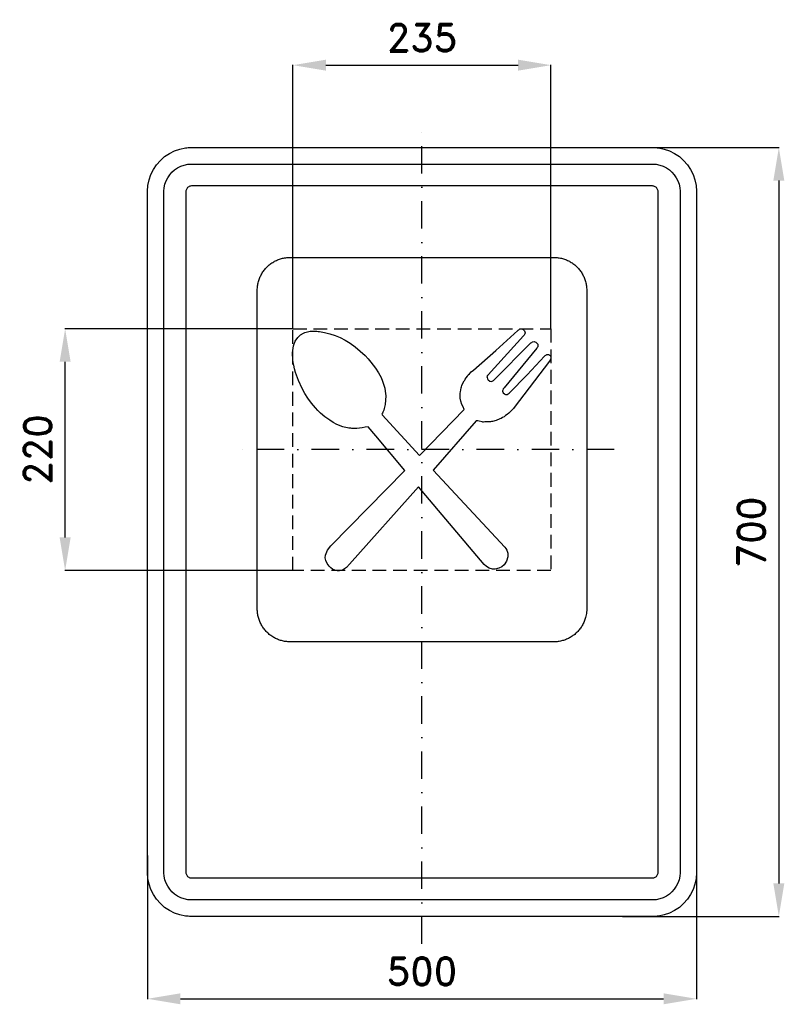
# Model space of a CAD drawing. Header units: millimetres. Extents: x -366 to 330, y -430 to 466.
import ezdxf

# ---------------------------------------------------------------- set-up
doc = ezdxf.new("R2010")
doc.units = ezdxf.units.MM
doc.header["$LTSCALE"] = 5
doc.linetypes.add('ČERCHOVANÁX2', pattern=[2, 1, -0.5, 0, -0.5])
doc.linetypes.add('ČÁRKOVANÁX2', pattern=[1.5, 1, -0.5])
doc.layers.add('Kóty', color=2, linetype='Continuous')
doc.layers.add('Značka', color=7, linetype='Continuous')
doc.styles.get("Standard").update_dxf_attribs({"font": 'romand.shx', "height": 25})
doc.dimstyles.get("Standard").update_dxf_attribs({"dimtxt": 25, "dimasz": 30, "dimexe": 0.18, "dimexo": 0.0625, "dimgap": 12.5, "dimtad": 1, "dimdec": 0, "dimzin": 0, "dimdsep": 46, "dimtxsty": 'Standard', "dimcen": 0.09, "dimadec": 0, "dimazin": 0, "dimtfac": 1, "dimtdec": 0, "dimtofl": 0, "dimtmove": 0, "dimatfit": 3, "dimfxl": 1, "dimtolj": 1, "dimtzin": 0, "dimarcsym": 0})

# ---------------------------------------------------------------- blocks, each defined once
blk = doc.blocks.new('*D0')
at = {"layer": 'Defpoints', "color": 0, "transparency": 16777216}
for p in [(-325, 185.0625), (-117.5, 185.0625), (-117.5, -35)]:
    blk.add_point(p, dxfattribs=at)
at = {"layer": 'Kóty', "color": 0, "lineweight": -2, "transparency": 16777216}
for p, q in [((-117.5625, 185.0625), (-325.18, 185.0625)), ((-325, -5), (-325, 155.0625)), ((-117.5625, -35), (-325.18, -35))]:
    blk.add_line(p, q, dxfattribs=at)
at = {"layer": 'Kóty', "color": 0, "transparency": 16777216}
for points in [[(-330, 155.0625), (-320, 155.0625), (-325, 185.0625)], [(-330, -5), (-320, -5), (-325, -35)]]:
    blk.add_solid(points, dxfattribs=at)
at = {"layer": 'Kóty', "color": 0, "transparency": 16777216, "insert": (-350, 75.03125), "char_height": 25, "attachment_point": 5, "rotation": 90}
blk.add_mtext('\\A1;220', dxfattribs=at)
blk = doc.blocks.new('*D1')
at = {"layer": 'Defpoints', "color": 0, "transparency": 16777216}
for p in [(190.52, 350), (182.61, -350), (325, -350)]:
    blk.add_point(p, dxfattribs=at)
at = {"layer": 'Kóty', "color": 0, "lineweight": -2, "transparency": 16777216}
for p, q in [((190.59, 350), (325.18, 350)), ((325, 320), (325, -320)), ((182.67, -350), (325.18, -350))]:
    blk.add_line(p, q, dxfattribs=at)
at = {"layer": 'Kóty', "color": 0, "transparency": 16777216}
for points in [[(320, 320), (330, 320), (325, 350)], [(320, -320), (330, -320), (325, -350)]]:
    blk.add_solid(points, dxfattribs=at)
at = {"layer": 'Kóty', "color": 0, "transparency": 16777216, "insert": (300, 0), "char_height": 25, "attachment_point": 5, "rotation": 90}
blk.add_mtext('\\A1;700', dxfattribs=at)
blk = doc.blocks.new('*D2')
at = {"layer": 'Defpoints', "color": 0, "transparency": 16777216}
for p in [(250, -284.33), (-250, -294.45), (250, -425)]:
    blk.add_point(p, dxfattribs=at)
at = {"layer": 'Kóty', "color": 0, "lineweight": -2, "transparency": 16777216}
for p, q in [((250, -284.4), (250, -425.18)), ((-250, -294.51), (-250, -425.18)), ((-220, -425), (220, -425))]:
    blk.add_line(p, q, dxfattribs=at)
at = {"layer": 'Kóty', "color": 0, "transparency": 16777216}
for points in [[(-220, -420), (-220, -430), (-250, -425)], [(220, -420), (220, -430), (250, -425)]]:
    blk.add_solid(points, dxfattribs=at)
at = {"layer": 'Kóty', "color": 0, "transparency": 16777216, "insert": (0, -400), "char_height": 25, "attachment_point": 5}
blk.add_mtext('\\A1;500', dxfattribs=at)
blk = doc.blocks.new('*D3')
at = {"layer": 'Defpoints', "color": 0, "transparency": 16777216}
for p in [(117.5, 425), (-117.5, 185), (117.5, 185)]:
    blk.add_point(p, dxfattribs=at)
at = {"layer": 'Kóty', "color": 0, "lineweight": -2, "transparency": 16777216}
for p, q in [((-117.5, 185.0625), (-117.5, 425.18)), ((-87.5, 425), (87.5, 425)), ((117.5, 185.0625), (117.5, 425.18))]:
    blk.add_line(p, q, dxfattribs=at)
at = {"layer": 'Kóty', "color": 0, "transparency": 16777216}
for points in [[(-87.5, 430), (-87.5, 420), (-117.5, 425)], [(87.5, 430), (87.5, 420), (117.5, 425)]]:
    blk.add_solid(points, dxfattribs=at)
at = {"layer": 'Kóty', "color": 0, "transparency": 16777216, "insert": (0, 450), "char_height": 25, "attachment_point": 5}
blk.add_mtext('\\A1;235', dxfattribs=at)

msp = doc.modelspace()

# ---------------------------------------------------------------- linework, layer by layer
at = {"layer": 'Značka', "color": 6, "linetype": 'ČERCHOVANÁX2', "ltscale": 5}
for points in [[(0, -375), (0, 375)], [(175, 75), (-175, 75)]]:
    msp.add_lwpolyline(points, dxfattribs=at)
at = {"layer": 'Značka', "color": 5}
for points in [[(-210, -350), (-210.2, -349.9995), (-210.3, -349.9988, -0.0321716), (-215.5, -349.637), (-220.6, -348.5823), (-225.5, -346.9227), (-230.1, -344.5885), (-234.4, -341.714), (-238.3, -338.2843), (-241.7, -334.4026), (-244.6, -330.0906), (-246.9, -325.4605), (-248.6, -320.5549), (-249.7, -315.4767), (-250, -310.314), (-250, -310.157), (-250, -310), (-250, 310), (-250, 310.157), (-250, 310.314), (-249.6, 315.479), (-248.6, 320.555), (-246.9, 325.464), (-244.6, 330.091), (-241.7, 334.402), (-238.3, 338.284), (-234.4, 341.717), (-230.1, 344.589), (-225.5, 346.906), (-220.6, 348.582), (-215.5, 349.654, -0.0367311), (-210.3, 349.999), (-210.2, 350), (-210, 350), (210, 350), (210.2, 350), (210.3, 349.999, -0.0321716), (215.5, 349.637), (220.6, 348.582), (225.5, 346.923), (230.1, 344.589), (234.4, 341.714), (238.3, 338.284), (241.7, 334.403), (244.6, 330.091), (246.9, 325.46), (248.6, 320.555), (249.7, 315.477), (250, 310.314), (250, 310.157), (250, 310), (250, -310), (250, -310.157), (250, -310.314), (249.6, -315.4791), (248.6, -320.5549), (246.9, -325.4636), (244.6, -330.0906), (241.7, -334.4017), (238.3, -338.2843), (234.4, -341.7172), (230.1, -344.5885), (225.5, -346.9061), (220.6, -348.5823), (215.5, -349.6542, -0.0367341), (210.3, -349.9988), (210.2, -349.9996), (210, -350), (-210, -350)], [(-210, -335), (-210.1, -334.9997), (-210.2, -334.9992, -0.0321601), (-213.4, -334.7731), (-216.6, -334.1139), (-219.7, -333.0767), (-222.6, -331.6178), (-225.3, -329.8212), (-227.7, -327.6777), (-229.8, -325.2516), (-231.6, -322.5566), (-233.1, -319.6628), (-234.1, -316.5968), (-234.8, -313.423), (-235, -310.196), (-235, -310.098), (-235, -310), (-235, 310), (-235, 310.098), (-235, 310.196), (-234.8, 313.424), (-234.1, 316.597), (-233.1, 319.665), (-231.6, 322.557), (-229.8, 325.251), (-227.7, 327.678), (-225.3, 329.823), (-222.6, 331.618), (-219.7, 333.066), (-216.6, 334.114), (-213.4, 334.784, -0.0367287), (-210.2, 334.999), (-210.1, 335), (-210, 335), (210, 335), (210.1, 335), (210.2, 334.999, -0.0321789), (213.4, 334.773), (216.6, 334.114), (219.7, 333.077), (222.6, 331.618), (225.3, 329.821), (227.7, 327.678), (229.8, 325.252), (231.6, 322.557), (233.1, 319.663), (234.1, 316.597), (234.8, 313.423), (235, 310.196), (235, 310.098), (235, 310), (235, -310), (235, -310.098), (235, -310.196), (234.8, -313.424), (234.1, -316.5968), (233.1, -319.6648), (231.6, -322.5566), (229.8, -325.2511), (227.7, -327.6777), (225.3, -329.8233), (222.6, -331.6178), (219.7, -333.0663), (216.6, -334.1139), (213.4, -334.7839), (210.2, -334.9992), (210.1, -334.9997), (210, -335), (-210, -335)], [(-120, -100), (-120.12, -100), (-120.24, -99.999, -0.032176), (-124.11, -99.728, -0.0354414), (-127.92, -98.937, -0.0362606), (-131.6, -97.692, -0.0344037), (-135.07, -95.941, -0.0337135), (-138.3, -93.785, -0.0340917), (-141.21, -91.213, -0.0341856), (-143.79, -88.302, -0.0342456), (-145.94, -85.068, -0.0340273), (-147.68, -81.595, -0.0333729), (-148.94, -77.916, -0.0341419), (-149.74, -74.108, -0.0367803), (-150, -70.236), (-150, -70.118), (-150, -70), (-150, 220), (-150, 220.118), (-150, 220.236, -0.0322112), (-149.73, 224.109, -0.035398), (-148.94, 227.916, -0.0362567), (-147.69, 231.598, -0.0344175), (-145.94, 235.068, -0.0337071), (-143.79, 238.301, -0.034076), (-141.21, 241.213, -0.0342033), (-138.3, 243.788, -0.0342414), (-135.07, 245.941, -0.0340198), (-131.6, 247.68, -0.0334199), (-127.92, 248.937, -0.0341212), (-124.11, 249.741, -0.0367502), (-120.24, 249.999), (-120.12, 250), (-120, 250), (120, 250), (120.12, 250), (120.24, 249.999, -0.032176), (124.11, 249.728, -0.0354605), (127.92, 248.937, -0.0362606), (131.6, 247.692, -0.0344109), (135.07, 245.941, -0.0337199), (138.3, 243.785, -0.034086), (141.21, 241.213, -0.0341806), (143.79, 238.302, -0.0342282), (145.94, 235.068, -0.0340198), (147.68, 231.595, -0.0333706), (148.94, 227.916, -0.0341419), (149.74, 224.108, -0.0367795), (150, 220.236), (150, 220.118), (150, 220), (150, -70), (150, -70.118), (150, -70.236), (149.73, -74.109), (148.94, -77.916), (147.69, -81.598, -0.0344283), (145.94, -85.068, -0.0337199), (143.79, -88.301, -0.034076), (141.21, -91.213, -0.0341972), (138.3, -93.788, -0.034235), (135.07, -95.941, -0.034041), (131.6, -97.68, -0.0334197), (127.92, -98.937, -0.0341328), (124.11, -99.741, -0.0367502), (120.24, -99.999), (120.12, -100), (120, -100), (-120, -100)], [(-41.96, 87.45), (-49.12, 95.848), (-51.85, 95.322), (-54.59, 94.852), (-57.01, 94.528), (-59.44, 94.321, -0.0237429), (-63, 94.269, -0.0266309), (-66.54, 94.575, -0.0434072), (-72.15, 95.804), (-77.47, 97.955), (-80.76, 99.729), (-83.92, 101.725), (-88.36, 104.83), (-92.49, 108.314), (-94.73, 110.551), (-96.87, 112.897), (-100.6, 117.237), (-104.02, 121.804), (-106.78, 126.188), (-109.23, 130.77), (-112.47, 137.809), (-115.07, 145.099), (-116.03, 148.466), (-116.79, 151.877), (-117.18, 154.164), (-117.5, 156.472), (-117.94, 163.094), (-117.02, 169.631), (-115.54, 173.635), (-113.12, 177.136), (-110.66, 179.379), (-107.78, 181.048, -0.0669667), (-102.99, 182.522, -0.0484482), (-97.96, 182.87, -0.03244), (-93.32, 182.531), (-88.75, 181.705), (-83.83, 180.486), (-79.02, 178.902), (-74.45, 177.005), (-70.06, 174.73), (-65.33, 171.802), (-60.83, 168.533), (-56.22, 164.777), (-51.87, 160.713), (-49.07, 157.77), (-46.47, 154.664), (-44.41, 151.938), (-42.44, 149.144), (-39.68, 145.046), (-37.3, 140.742), (-35.89, 137.333), (-34.75, 133.804), (-33.96, 130.997), (-33.39, 128.156), (-33.04, 124.095), (-33.14, 119.989), (-33.49, 116.155), (-34.31, 112.424), (-34.89, 110.777), (-35.6, 109.183), (-36.09, 108.235), (-36.6, 107.299), (-36.35, 106.79), (-2.13, 69.632), (38.48, 111.624), (37.41, 113.837), (36.41, 116.09), (35.37, 118.988), (34.78, 121.987), (34.67, 123.432), (34.68, 124.884), (34.77, 126.323), (34.93, 127.754), (35.24, 129.501), (35.67, 131.219), (36, 132.273), (36.38, 133.312), (37.33, 135.495), (38.48, 137.581), (38.92, 138.302), (39.38, 139.013), (40.33, 140.438), (41.32, 141.836), (42.2, 142.992), (43.15, 144.092), (44.94, 145.846), (46.86, 147.481), (67.29, 165.223), (87.26, 183.384), (87.74, 183.764), (88.23, 184.123), (88.92, 184.53), (89.65, 184.844), (90.01, 184.951), (90.38, 185, -0.0472125), (90.7, 184.98), (91.02, 184.909), (91.91, 184.523), (92.67, 183.928), (93.06, 183.503), (93.4, 183.022), (93.8, 182.127), (93.9, 181.169), (93.76, 180.507), (93.47, 179.891), (92.96, 179.187), (92.37, 178.548), (60.19, 143.18), (59.56, 142.357), (59.19, 141.47), (59.25, 140.507), (59.62, 139.57), (59.97, 138.982), (60.41, 138.447), (61.71, 137.393), (63.26, 137.06), (63.92, 137.201), (64.54, 137.514), (65.06, 137.906), (65.55, 138.343), (99.26, 172.187), (99.9, 172.663), (100.61, 173.059), (102.14, 173.365, -0.155412), (103.56, 172.93), (103.99, 172.58), (104.39, 172.169), (104.93, 171.587), (105.37, 170.939), (105.66, 169.711), (105.39, 168.473), (105.05, 167.885), (104.62, 167.354), (74.74, 131.219), (74.02, 130.231), (73.53, 129.155), (73.45, 128.642), (73.47, 128.117), (73.98, 126.754), (75.02, 125.725), (75.51, 125.436), (76.04, 125.243), (76.96, 125.129), (77.85, 125.306), (78.64, 125.757), (79.34, 126.383), (95.89, 143.105), (111.52, 159.974), (112.33, 160.792), (113.26, 161.395), (113.64, 161.519), (114.04, 161.585), (114.66, 161.581), (115.27, 161.468), (115.79, 161.307), (116.26, 161.058), (116.71, 160.662), (117.06, 160.16), (117.39, 159.376), (117.5, 158.558), (117.07, 157.057), (116.12, 155.647), (83.94, 113.406), (83.2, 112.437), (82.43, 111.502), (80.78, 109.868), (79.03, 108.332), (77.63, 107.105), (76.2, 105.92), (74.86, 104.949), (73.43, 104.106), (72.11, 103.462), (70.75, 102.88), (67.56, 101.597), (64.27, 100.684, -0.0399877), (60.76, 100.292), (57.19, 100.174), (55.96, 100.13, -0.0339385), (54.74, 100.185), (52.13, 100.809, 0.08597), (49.49, 101.192), (49.47, 101.192), (49.46, 101.192), (10.13, 56.401), (75.51, -13.832), (76.44, -15.129), (77.23, -16.49), (78.06, -19.378), (78.05, -22.469), (77.05, -26.473), (74.86, -29.851), (72.67, -31.733), (70.01, -33.022, -0.0868722), (65.48, -33.862, -0.116362), (61.15, -32.933), (58.77, -31.488), (56.61, -29.608), (-3.15, 41.133), (-65.97, -29.351), (-68.89, -32.403), (-72.28, -34.612), (-75.27, -35.268, -0.0743726), (-78.37, -35), (-79.99, -34.502), (-81.49, -33.754), (-83.15, -32.572), (-84.61, -31.136), (-86.43, -28.68), (-87.62, -25.868), (-88.05, -23.512), (-87.92, -21.152), (-86.13, -16.654), (-83.08, -12.558), (-15.66, 55.897), (-41.96, 87.45)]]:
    msp.add_lwpolyline(points, format="xyb", dxfattribs=at)
msp.add_lwpolyline([(-210, -315), (210, -315), (210, -315), (210, -315), (210.7, -314.955), (211.3, -314.823), (211.9, -314.615), (212.5, -314.324), (213.1, -313.964), (213.5, -313.536), (214, -313.05), (214.3, -312.511), (214.6, -311.933), (214.8, -311.319), (215, -310.685), (215, -310.039), (215, -310.02), (215, -310), (215, 310), (215, 310.02), (215, 310.039), (215, 310.685), (214.8, 311.319), (214.6, 311.933), (214.3, 312.511), (214, 313.05), (213.5, 313.536), (213.1, 313.965), (212.5, 314.324), (211.9, 314.613), (211.3, 314.823), (210.7, 314.957), (210, 315), (210, 315), (210, 315), (-210, 315), (-210, 315), (-210, 315), (-210.7, 314.955), (-211.3, 314.823), (-211.9, 314.615), (-212.5, 314.324), (-213.1, 313.964), (-213.5, 313.536), (-214, 313.05), (-214.3, 312.511), (-214.6, 311.933), (-214.8, 311.319), (-215, 310.685), (-215, 310.039), (-215, 310.02), (-215, 310), (-215, -310), (-215, -310.02), (-215, -310.039), (-215, -310.685), (-214.8, -311.319), (-214.6, -311.933), (-214.3, -312.511), (-214, -313.05), (-213.5, -313.536), (-213.1, -313.965), (-212.5, -314.324), (-211.9, -314.613), (-211.3, -314.823), (-210.7, -314.957), (-210, -315), (-210, -315), (-210, -315)], dxfattribs=at)
at = {"layer": 'Značka', "color": 6, "linetype": 'ČÁRKOVANÁX2', "ltscale": 2.5}
msp.add_lwpolyline([(-117.5, -35), (-117.5, 185), (117.5, 185), (117.5, -35), (-117.5, -35)], dxfattribs=at)

# ---------------------------------------------------------------- dimensions: what is measured, and where the dimension line sits
at = {"layer": 'Kóty'}
for base, p1, p2, picture, middle in [((117.5, 425), (-117.5, 185), (117.5, 185), '*D3', (0, 450)), ((250, -425), (-250, -294.4474), (250, -284.3349), '*D2', (0, -400))]:
    dim = msp.add_linear_dim(base=base, p1=p1, p2=p2, dimstyle='Standard', dxfattribs=at)
    dim.commit()
    dim.dimension.update_dxf_attribs({"geometry": picture, "text_midpoint": middle})
for base, p1, p2, picture, middle in [((325, -350), (190.5244, 350), (182.6082, -350), '*D1', (300, 0)), ((-325, 185.0625), (-117.5, -35), (-117.5, 185.0625), '*D0', (-350, 75.0312))]:
    dim = msp.add_linear_dim(base=base, p1=p1, p2=p2, angle=90, dimstyle='Standard', dxfattribs=at)
    dim.commit()
    dim.dimension.update_dxf_attribs({"geometry": picture, "text_midpoint": middle})

doc.saveas('drawing.dxf')
